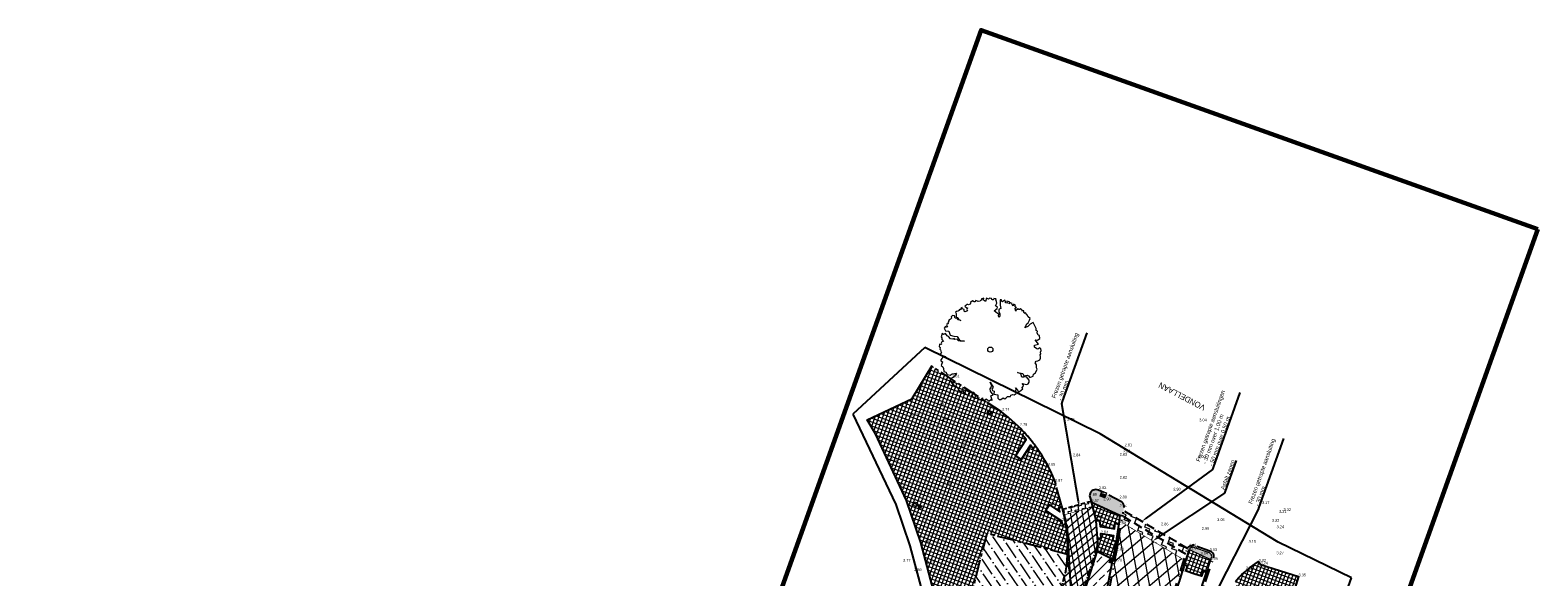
# Model space of a CAD drawing. Header units: metres. Extents: x 136326 to 137932, y 453212 to 454725.
# Tile 90 of 92: x 136692 to 136823, y 454450 to 454498. Entities that reach past the tile are written whole.
import ezdxf
from ezdxf import colors
from ezdxf.entities.mleader import LeaderData, LeaderLine
from ezdxf.math import Vec2, Vec3

# ---------------------------------------------------------------- set-up
doc = ezdxf.new("R2010")
doc.units = ezdxf.units.M
for name, pattern in [('CENTER__G5', [2.4, 1.5, -0.3, 0.3, -0.3]), ('CENTERX2', [101.6, 63.5, -12.7, 12.7, -12.7]), ('DIVIDE__G5', [3.75, 1.5, -0.75, 0, -0.75, 0, -0.75]), ('HIDDEN__G5', [1.125, 0.75, -0.375]), ('VH-OPSLUITBAND_100X200', [16, 8, -2, 4, -2])]:
    doc.linetypes.add(name, pattern=pattern)
for name, color, linetype, lineweight in [('-DR-alg-bladkaders viewports', 7, 'Continuous', 60), ('-DR-bs-boom', 253, 'Continuous', 13), ('-DR-v-gr-gras', 72, 'Continuous', 9), ('-DR-v-vh-arc-asfalt frezen-rood', 11, 'Continuous', 9), ('-DR-v-vh-arc-asfalt opbreken', 252, 'Continuous', 9), ('-DR-v-vh-arc-asfalt opbreken middengeleiders', 252, 'Continuous', 9), ('-DR-v-vh-arc-asfalt-teervrij', 252, 'Continuous', 9), ('-DR-v-vh-arc-bss grijs keiformaat', 252, 'Continuous', 9), ('-DR-v-vh-arc-tegels', 252, 'Continuous', 9), ('B-WE-VH-KANTOPSLUITING_OPSLUITBAND_100X200-G', 160, 'VH-OPSLUITBAND_100X200', 13)]:
    doc.layers.add(name, color=color, linetype=linetype, lineweight=lineweight)
doc.layers.add('-DR-alg-hulplijnen kantverharding asfalt nieuwe fietsstraat', color=7, linetype='Continuous', true_color=0xff9429, plot=False)
for name, color, linetype in [('-DR-alg-projectgrens 1-200', 3, 'PROJECTGRENS_1-200'), ('-DR-alg-txt-straatnaam', 2, 'Continuous'), ('-DR-bs-txt-hoogtemaat', 253, 'Continuous'), ('-DR-nw-vh-kantverharding', 3, 'Continuous'), ('-DR-nw-vh-scheiding erfgrens en bebouwing', 3, 'Continuous'), ('-DR-v-txt', 2, 'Continuous'), ('-DR-v-vh-asfalt frezen aansluiting', 1, 'HIDDEN__G5'), ('-DR-v-vh-asfalt zagen', 10, 'CENTER__G5'), ('-DR-v-vh-band 10x20', 5, 'CENTER__G5'), ('-DR-v-vh-band 10x20 gazonband', 5, 'CENTERX2'), ('-DR-v-vh-band 18-20x25', 5, 'DIVIDE__G5'), ('-DR-v-vh-band achterkant band', 1, 'Continuous')]:
    doc.layers.add(name, color=color, linetype=linetype)
for name, color, linetype, lineweight, true_color in [('-DR-v-vh-arc-asfalt fietspad', 7, 'Continuous', 9, 0xdfbfc7), ('B-ME-IE-MEUBILAIR_AFVALBAK-S', 1, 'Continuous', 0, 0xff0000), ('B-ME-IE-MEUBILAIR_STRAATKOLK-S', 1, 'Continuous', 0, 0xff0000), ('B-ME-IE-MEUBILAIR_TROTTOIRKOLK-S', 1, 'Continuous', 0, 0xff0000)]:
    doc.layers.add(name, color=color, linetype=linetype, lineweight=lineweight, true_color=true_color)
doc.styles.add('18_100', font='romans', dxfattribs={"width": 0.8, "height": 0.18})
doc.styles.add('18_200', font='romans', dxfattribs={"width": 0.8, "height": 0.36})
doc.styles.add('CE', font='txt', dxfattribs={"height": 1.8})
doc.styles.add('Drong', font='txt', dxfattribs={"height": 1.8})
doc.linetypes.add('PROJECTGRENS_1-200', pattern='A,0.32,-0.13,[133,ltypeshp.shx,S=0.13,R=0,X=-0.13,Y=0],-0.13,1.27', length=1.85)

# ---------------------------------------------------------------- blocks, each defined once
blk = doc.blocks.new('STRAATKOLK')
blk.add_ellipse((0, 0), major_axis=(-0.127, 0.127), ratio=1, start_param=3.926991, end_param=10.210176)
at = {"style": '18_100', "width": 0.8}
blk.add_text('SK', height=0.216, dxfattribs=at).set_placement((0.19, -0.37))
at = {"style": '18_200', "width": 0.8}
blk.add_attdef('HOOGTE', (0.29, 0.21), '', height=0.25, dxfattribs=at)
blk = doc.blocks.new('*U85')
blk.add_hatch(color=256).paths.add_polyline_path([(-0.15, 0.03), (-0.42, 0.02), (-0.43, 0.41), (-0.16, 0.42)])
blk.add_lwpolyline([(0, 0), (-0.45, -0.01), (-0.46, 0.44), (-0.01, 0.45)], close=True)
blk = doc.blocks.new('trottoirkolk')
blk.add_hatch(color=256).paths.add_polyline_path([(0.03, 0.15), (0.03, 0.42), (0.42, 0.42), (0.42, 0.15)])
blk.add_lwpolyline([(0, 0), (0, 0.45), (0.45, 0.45), (0.45, 0)], close=True)
blk = doc.blocks.new('afvalbak')
for radius in [0.175, 0.125]:
    blk.add_circle((0, 0), radius)
at = {"style": '18_200', "width": 0.8}
blk.add_attdef('HOOGTE', (0.24, 0.19), '', height=0.25, dxfattribs=at)
blk = doc.blocks.new('Boom bestaand 1')
blk.add_lwpolyline([(-0.061, 0.392), (-0.074, 0.412), (-0.087, 0.422), (-0.093, 0.441), (-0.111, 0.462), (-0.124, 0.475), (-0.145, 0.464), (-0.173, 0.461), (-0.195, 0.453), (-0.189, 0.446), (-0.202, 0.443), (-0.207, 0.444), (-0.217, 0.447), (-0.224, 0.44), (-0.217, 0.434), (-0.227, 0.434), (-0.233, 0.433), (-0.25, 0.426), (-0.243, 0.417), (-0.248, 0.409), (-0.259, 0.404), (-0.254, 0.395), (-0.253, 0.381), (-0.246, 0.375), (-0.266, 0.379), (-0.273, 0.382), (-0.272, 0.393), (-0.285, 0.387), (-0.296, 0.388), (-0.299, 0.395), (-0.315, 0.382), (-0.303, 0.374), (-0.314, 0.372), (-0.323, 0.369), (-0.328, 0.373), (-0.34, 0.361), (-0.336, 0.346), (-0.353, 0.354), (-0.37, 0.333), (-0.349, 0.329), (-0.357, 0.316), (-0.371, 0.32), (-0.384, 0.319), (-0.38, 0.295), (-0.378, 0.294), (-0.389, 0.287), (-0.401, 0.29), (-0.406, 0.28), (-0.384, 0.27), (-0.359, 0.259), (-0.325, 0.253), (-0.327, 0.234), (-0.318, 0.228), (-0.301, 0.219), (-0.282, 0.222), (-0.261, 0.215), (-0.252, 0.201), (-0.27, 0.204), (-0.283, 0.212), (-0.295, 0.205), (-0.332, 0.185), (-0.341, 0.22), (-0.351, 0.229), (-0.372, 0.215), (-0.388, 0.236), (-0.404, 0.241), (-0.423, 0.241), (-0.432, 0.247), (-0.442, 0.229), (-0.432, 0.222), (-0.436, 0.211), (-0.442, 0.208), (-0.453, 0.207), (-0.461, 0.192), (-0.457, 0.18), (-0.467, 0.17), (-0.473, 0.165), (-0.447, 0.144), (-0.456, 0.136), (-0.471, 0.132), (-0.484, 0.14), (-0.488, 0.117), (-0.485, 0.116), (-0.475, 0.114), (-0.477, 0.101), (-0.471, 0.095), (-0.475, 0.075), (-0.493, 0.061), (-0.485, 0.047), (-0.488, 0.04), (-0.502, 0.03), (-0.497, 0.005), (-0.49, 0.002), (-0.483, -0.006), (-0.483, -0.021), (-0.489, -0.025), (-0.492, -0.035), (-0.488, -0.047), (-0.487, -0.059), (-0.48, -0.057), (-0.465, -0.049), (-0.459, -0.042), (-0.449, -0.053), (-0.433, -0.055), (-0.434, -0.082), (-0.444, -0.084), (-0.459, -0.079), (-0.469, -0.09), (-0.485, -0.087), (-0.483, -0.104), (-0.469, -0.111), (-0.479, -0.122), (-0.47, -0.128), (-0.467, -0.142), (-0.471, -0.153), (-0.467, -0.165), (-0.454, -0.165), (-0.422, -0.178), (-0.41, -0.166), (-0.389, -0.164), (-0.374, -0.151), (-0.391, -0.175), (-0.405, -0.175), (-0.417, -0.193), (-0.439, -0.189), (-0.45, -0.206), (-0.443, -0.223), (-0.429, -0.225), (-0.424, -0.237), (-0.425, -0.251), (-0.419, -0.261), (-0.412, -0.26), (-0.407, -0.27), (-0.401, -0.275), (-0.397, -0.273), (-0.392, -0.281), (-0.399, -0.285), (-0.391, -0.296), (-0.376, -0.295), (-0.37, -0.295), (-0.369, -0.305), (-0.374, -0.307), (-0.379, -0.311), (-0.369, -0.33), (-0.34, -0.327), (-0.325, -0.299), (-0.284, -0.301), (-0.261, -0.273), (-0.246, -0.245), (-0.205, -0.239), (-0.187, -0.217), (-0.174, -0.198), (-0.19, -0.236), (-0.203, -0.253), (-0.22, -0.253), (-0.228, -0.276), (-0.239, -0.281), (-0.237, -0.295), (-0.251, -0.313), (-0.279, -0.322), (-0.29, -0.33), (-0.317, -0.337), (-0.315, -0.361), (-0.33, -0.366), (-0.303, -0.391), (-0.293, -0.388), (-0.278, -0.392), (-0.253, -0.387), (-0.255, -0.402), (-0.247, -0.414), (-0.237, -0.413), (-0.236, -0.423), (-0.244, -0.433), (-0.223, -0.444), (-0.218, -0.44), (-0.21, -0.44), (-0.199, -0.449), (-0.19, -0.444), (-0.178, -0.448), (-0.164, -0.451), (-0.161, -0.445), (-0.155, -0.457), (-0.156, -0.461), (-0.14, -0.463), (-0.131, -0.451), (-0.11, -0.426), (-0.107, -0.424), (-0.112, -0.449), (-0.119, -0.453), (-0.11, -0.462), (-0.099, -0.481), (-0.089, -0.484), (-0.075, -0.475), (-0.048, -0.498), (-0.028, -0.49), (-0.011, -0.492), (0.016, -0.498), (0.029, -0.483), (0.056, -0.482), (0.072, -0.457), (0.069, -0.435), (0.076, -0.412), (0.08, -0.392), (0.093, -0.416), (0.104, -0.428), (0.107, -0.447), (0.102, -0.468), (0.13, -0.478), (0.193, -0.458), (0.2, -0.44), (0.236, -0.439), (0.259, -0.425), (0.265, -0.399), (0.278, -0.408), (0.283, -0.391), (0.302, -0.391), (0.326, -0.373), (0.295, -0.334), (0.305, -0.327), (0.317, -0.311), (0.333, -0.318), (0.326, -0.335), (0.355, -0.344), (0.378, -0.319), (0.379, -0.296), (0.402, -0.296), (0.41, -0.283), (0.4, -0.257), (0.419, -0.262), (0.426, -0.252), (0.435, -0.244), (0.423, -0.23), (0.437, -0.219), (0.454, -0.214), (0.448, -0.189), (0.461, -0.184), (0.458, -0.179), (0.416, -0.173), (0.414, -0.148), (0.371, -0.158), (0.349, -0.151), (0.331, -0.129), (0.29, -0.128), (0.347, -0.121), (0.359, -0.138), (0.374, -0.138), (0.386, -0.128), (0.412, -0.14), (0.432, -0.109), (0.463, -0.122), (0.48, -0.113), (0.486, -0.098), (0.481, -0.072), (0.494, -0.059), (0.493, -0.048), (0.486, -0.027), (0.492, -0.013), (0.496, -0.001), (0.485, 0.007), (0.488, 0.028), (0.494, 0.038), (0.492, 0.061), (0.476, 0.061), (0.453, 0.076), (0.437, 0.076), (0.472, 0.086), (0.489, 0.086), (0.486, 0.098), (0.476, 0.137), (0.465, 0.133), (0.455, 0.15), (0.446, 0.157), (0.426, 0.152), (0.451, 0.191), (0.45, 0.205), (0.44, 0.219), (0.421, 0.229), (0.383, 0.216), (0.375, 0.192), (0.366, 0.174), (0.334, 0.177), (0.307, 0.153), (0.34, 0.197), (0.364, 0.198), (0.369, 0.23), (0.38, 0.24), (0.4, 0.244), (0.403, 0.279), (0.384, 0.29), (0.382, 0.313), (0.356, 0.343), (0.341, 0.341), (0.314, 0.352), (0.292, 0.348), (0.279, 0.365), (0.283, 0.381), (0.282, 0.401), (0.27, 0.413), (0.256, 0.421), (0.238, 0.425), (0.233, 0.434), (0.217, 0.438), (0.204, 0.45), (0.189, 0.452), (0.176, 0.448), (0.181, 0.425), (0.173, 0.417), (0.149, 0.404), (0.132, 0.412), (0.137, 0.45), (0.087, 0.438), (0.099, 0.457), (0.094, 0.485), (0.064, 0.491), (0.056, 0.483), (0.031, 0.483), (0.017, 0.492), (0.006, 0.484), (-0.011, 0.491), (-0.032, 0.49), (-0.077, 0.485), (-0.072, 0.452), (-0.06, 0.424), (-0.061, 0.392)])
blk.add_circle((0, 0), 0.0251)

msp = doc.modelspace()

# ---------------------------------------------------------------- hatches: boundary and pattern name
at = {"layer": '-DR-v-gr-gras'}
h = msp.add_hatch(dxfattribs=at)
h.set_pattern_fill('ANSI36', color=256, scale=0.2, angle=79.41894637)
h.paths.add_polyline_path([(136772.08, 454441.64), (136778.93, 454440.21), (136781.33, 454447.8), (136782.05, 454450.52), (136782.14, 454451.06), (136782.2, 454451.6), (136782.25, 454452.14), (136775.17, 454453.97)])
at = {"layer": '-DR-v-vh-arc-asfalt fietspad', "transparency": 33554687}
h = msp.add_hatch(dxfattribs=at)
h.set_pattern_fill('AVH-ASFALT', color=256, scale=0.51, angle=90, pattern_type=2)
h.set_pattern_definition([(220.33562535, (0, 0), (0.3301045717, -0.388755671), []), (280.33562535, (0, 0), (0.5017245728, 0.0915011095), [])])
h.paths.add_polyline_path([(136784.44, 454456.3), (136781.92, 454455.59), (136781.99, 454455.27), (136782.08, 454454.77), (136782.2, 454453.9), (136782.26, 454453.02), (136782.25, 454452.14), (136782.2, 454451.6), (136782.14, 454451.06), (136782.05, 454450.52), (136781.33, 454447.8), (136778.93, 454440.21), (136779.02, 454440.18), (136780.69, 454439.65), (136784.84, 454452.8), (136784.9, 454453.29), (136784.87, 454453.57), (136784.74, 454455.07), (136784.69, 454455.33)])
at = {"layer": '-DR-v-vh-arc-asfalt frezen-rood'}
h = msp.add_hatch(dxfattribs=at)
h.set_pattern_fill('ZIGZAG', color=256, scale=0.1, angle=12)
h.set_pattern_definition([(12, (0, 0), (0.2445499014, 0.37657382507), [0.3175, -0.3175]), (102, (0.31056, 0.066), (-0.37657382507, 0.2445499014), [0.3175, -0.3175])])
edge = h.paths.add_edge_path()
edge.add_line((136784.31, 454456.78), (136781.84, 454456.08))
edge.add_arc((136766.95, 454453.46), 15.13, 8.0792, 9.9865, ccw=False)
edge.add_line((136781.92, 454455.59), (136784.44, 454456.3))
edge.add_line((136784.44, 454456.3), (136784.31, 454456.78))
at = {"layer": '-DR-v-vh-arc-asfalt opbreken'}
h = msp.add_hatch(dxfattribs=at)
h.set_pattern_fill('AVH-ASFALT_LAAG1-D', color=256, scale=30, angle=90, pattern_type=2)
h.set_pattern_definition([(220.33562535, (0, 0), (0.5825374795, -0.6860394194), []), (280.33562535, (0, 0), (0.885396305, 0.1614725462), [])])
h.paths.add_polyline_path([(136792.42, 454451.66), (136786.96, 454454.96), (136786.36, 454451.52), (136785.9, 454449.06), (136785.8, 454448.62), (136785.7, 454448.19), (136785.6, 454447.76), (136785.5, 454447.32), (136785.4, 454446.89), (136785.29, 454446.46), (136785.19, 454446.03), (136785.08, 454445.6), (136784.97, 454445.17), (136784.89, 454444.85), (136784.8, 454444.53), (136784.72, 454444.2), (136784.63, 454443.88), (136784.54, 454443.56), (136784.45, 454443.24), (136784.36, 454442.92), (136784.27, 454442.6), (136784.18, 454442.28), (136783.73, 454440.85), (136788.48, 454439.35)])
at = {"layer": '-DR-v-vh-arc-asfalt opbreken middengeleiders'}
h = msp.add_hatch(color=256, dxfattribs=at)
h.dxf.hatch_style = 1
h.paths.add_polyline_path([(136786.82, 454455.56), (136787.06, 454455.52), (136787.18, 454456.24, 0.324765), (136786.91, 454456.76), (136785.42, 454457.54), (136784.95, 454457.75), (136784.84, 454457.79), (136784.71, 454457.81), (136784.59, 454457.8), (136784.47, 454457.76), (136784.37, 454457.69), (136784.28, 454457.6), (136784.22, 454457.5), (136784.18, 454457.38), (136784.17, 454457.26), (136784.33, 454456.71)])
h = msp.add_hatch(color=256, dxfattribs=at)
h.dxf.hatch_style = 1
h.paths.add_polyline_path([(136793.27, 454452.75), (136793.2, 454452.76), (136793.13, 454452.75), (136793.06, 454452.73), (136792.99, 454452.7), (136792.94, 454452.65), (136792.89, 454452.58), (136793.87, 454452.11), (136794.76, 454451.68), (136794.83, 454451.87), (136794.85, 454451.95), (136794.84, 454452.03), (136794.82, 454452.11), (136794.78, 454452.17), (136794.72, 454452.23), (136794.65, 454452.27)])
at = {"layer": '-DR-v-vh-arc-asfalt-teervrij'}
h = msp.add_hatch(dxfattribs=at)
h.set_pattern_fill('ZIGZAG', color=256, scale=0.15, angle=70.08)
h.set_pattern_definition([(70.08, (0, 0), (-0.28549354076, 0.6100176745), [0.47625, -0.47625]), (160.08, (0.16226, 0.44776), (-0.6100176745, -0.28549354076), [0.47625, -0.47625])])
h.paths.add_polyline_path([(136792.72, 454452.65), (136787.13, 454455.97), (136786.96, 454454.96), (136792.42, 454451.66), (136792.71, 454452.63)])
at = {"layer": '-DR-v-vh-arc-bss grijs keiformaat'}
h = msp.add_hatch(dxfattribs=at)
h.set_pattern_fill('ANSI33', color=256, scale=0.2)
h.paths.add_polyline_path([(136785.25, 454447.15), (136785.48, 454448.12), (136785.71, 454449.09), (136786.19, 454451.69), (136784.8, 454452.4), (136780.79, 454439.69), (136782.67, 454439.13), (136782.96, 454439.05), (136783.26, 454439.99), (136783.98, 454442.32), (136784.18, 454443.05), (136784.38, 454443.77), (136784.58, 454444.49), (136784.77, 454445.22), (136785.02, 454446.18)])
at = {"layer": '-DR-v-vh-arc-tegels'}
h = msp.add_hatch(dxfattribs=at)
h.set_pattern_fill('ANSI37', color=256, scale=0.1, angle=295.01)
h.paths.add_polyline_path([(136781.47, 454456.2), (136781.77, 454456.26), (136781.74, 454456.36), (136781.72, 454456.46), (136781.69, 454456.56), (136781.15, 454458.49), (136780.96, 454458.97), (136780.75, 454459.44), (136780.52, 454459.9), (136780.26, 454460.36), (136779.99, 454460.81), (136779.69, 454461.24), (136779.61, 454461.37), (136779.53, 454461.49), (136779.44, 454461.61), (136779.19, 454461.44), (136779, 454461.7), (136778.18, 454460.44), (136777.68, 454460.76), (136778.61, 454462.18), (136778.26, 454462.59), (136778.47, 454462.79), (136778.39, 454462.88), (136778.31, 454462.96), (136778.23, 454463.05), (136777.67, 454463.6), (136777.09, 454464.12), (136776.47, 454464.61), (136770.38, 454468.6), (136768.64, 454465.74), (136764.73, 454463.92), (136765.44, 454462.68), (136768.15, 454456.86), (136769.4, 454453.19), (136770.68, 454448.44), (136768.13, 454443.25), (136767.89, 454442.38), (136772.08, 454441.64), (136775.17, 454453.97), (136782.25, 454452.14), (136782.26, 454453.02), (136782.2, 454453.9), (136782.08, 454454.77), (136781.79, 454454.73), (136781.75, 454455.06), (136780.32, 454455.99), (136780.65, 454456.48), (136781.57, 454455.87)])
h = msp.add_hatch(dxfattribs=at)
h.set_pattern_fill('ANSI37', color=256, scale=0.1, angle=295.01)
h.paths.add_polyline_path([(136784.33, 454456.71), (136784.69, 454455.33), (136784.74, 454455.07), (136785.02, 454455.1), (136785.09, 454454.59), (136786.05, 454454.44), (136786.35, 454454.39), (136786.41, 454454.83), (136786.71, 454454.78), (136786.82, 454455.56)])
h = msp.add_hatch(dxfattribs=at)
h.set_pattern_fill('ANSI37', color=256, scale=0.1, angle=295.01)
h.paths.add_polyline_path([(136786.48, 454453.29), (136786.17, 454453.35), (136786.25, 454453.8), (136785.95, 454453.84), (136785.15, 454453.97), (136785.17, 454453.59), (136784.87, 454453.57), (136784.9, 454453.29), (136784.79, 454452.4), (136786.19, 454451.69), (136786.34, 454452.52)])
h = msp.add_hatch(dxfattribs=at)
h.set_pattern_fill('ANSI37', color=256, scale=0.1, angle=295.01)
h.paths.add_polyline_path([(136794.76, 454451.68), (136793.87, 454452.11), (136792.89, 454452.58), (136792.46, 454451.19), (136792.74, 454451.1), (136792.61, 454450.68), (136793.37, 454450.41), (136793.95, 454450.24), (136794.1, 454450.66), (136794.39, 454450.55)])
h = msp.add_hatch(dxfattribs=at)
h.set_pattern_fill('ANSI37', color=256, scale=0.1, angle=295.01)
h.paths.add_polyline_path([(136800.23, 454443.46), (136800.32, 454443.69), (136802.09, 454448.67), (136801.97, 454448.68), (136802.44, 454450.22), (136799.1, 454451.25), (136798.93, 454451.53), (136798.15, 454450.96), (136797.79, 454450.65), (136797.48, 454450.38), (136797.19, 454450.08), (136796.91, 454449.77), (136797.11, 454449.57), (136796.97, 454449.39), (136798.22, 454449), (136798.04, 454448.43), (136796.89, 454448.8), (136796.6, 454448.89), (136796.33, 454448.45), (136796.08, 454448.61), (136795.92, 454448.27), (136795.77, 454447.92), (136795.64, 454447.56), (136795.54, 454447.57), (136793.11, 454439.97), (136792.81, 454438.97), (136792.77, 454438.86), (136794.17, 454438.52), (136795.48, 454439.1), (136795.36, 454439.24), (136799.55, 454442.62), (136799.7, 454442.75), (136799.85, 454442.9), (136799.97, 454443.05), (136800.11, 454443.25)])
h.paths.add_polyline_path([(136798.95, 454444.42), (136799.48, 454446.11), (136800.09, 454445.92), (136799.56, 454444.23)], flags=16)
h.paths.add_polyline_path([(136800.08, 454447.02, -1), (136800.43, 454447.02, -1)], flags=16)
h.paths.add_polyline_path([(136800.13, 454447.02, -1), (136800.38, 454447.02, -1)], flags=0)

# ---------------------------------------------------------------- linework, layer by layer
at = {"layer": '-DR-alg-bladkaders viewports'}
msp.add_lwpolyline([(136823.36, 454480.59), (136757.91, 454297.45), (136709.24, 454314.85), (136774.68, 454497.99)], close=True, dxfattribs=at)
at = {"layer": '-DR-alg-hulplijnen kantverharding asfalt nieuwe fietsstraat'}
msp.add_lwpolyline([(136782.19, 454454.72), (136782.78, 454444.49, -0.091214), (136782.11, 454439.1), (136781.82, 454438.19), (136779.41, 454430.57), (136779.37, 454430.43, 0.080612), (136779.14, 454428.85), (136779.17, 454427.31, -0.080612), (136778.93, 454425.73), (136779.31, 454425.6), (136755.27, 454349.46, -0.010389), (136695.27, 454172.35)], format="xyb", dxfattribs=at)
at = {"layer": '-DR-alg-projectgrens 1-200', "flags": 128}
msp.add_lwpolyline([(136672.43, 453896.56), (136667.19, 453897.49), (136645.08, 453905.17), (136624.48, 453912.59), (136625.18, 453914.83), (136624.39, 453916.76), (136621.16, 453919.31), (136624.07, 453927.4), (136623.28, 453929.14), (136623.21, 453929.19), (136624.09, 453931.64), (136629.3, 453946.51), (136630.54, 453950.15), (136638.49, 453971.96), (136644.07, 453987.26), (136644.82, 453989.7), (136651.2, 454007.42), (136658.51, 454027.64), (136665.47, 454047.01), (136669.5, 454058.36), (136675.35, 454074.42), (136676.26, 454077.09), (136678.75, 454083.76), (136682.53, 454094.17), (136686.1, 454103.64), (136687.04, 454106.47), (136697.8, 454137.24), (136697.72, 454137.25), (136705.56, 454159.78), (136713.08, 454181.73), (136719.61, 454200.72), (136727.5, 454223.75), (136730.58, 454232.72), (136734.46, 454243.96), (136738.03, 454254.31), (136742.18, 454266.27), (136750.57, 454290.84), (136760.39, 454319.46), (136770.67, 454349.33), (136772.71, 454355.24), (136774.61, 454360.47), (136777, 454367), (136784.31, 454387.21), (136790.34, 454404.08), (136797.31, 454423.36), (136807.06, 454450.09), (136800.65, 454453.2), (136785.08, 454462.69), (136769.75, 454470.24), (136763.46, 454464.39), (136767.22, 454456.49), (136768.45, 454452.9), (136769.61, 454448.54), (136767.19, 454443.6), (136763.98, 454431.79), (136763.5, 454430.81), (136764.78, 454430.22), (136759.65, 454419.87), (136760.21, 454419.61), (136758.31, 454415.76), (136757.43, 454413.93), (136755.51, 454410.04), (136754.99, 454410.29), (136749.87, 454399.96), (136748.62, 454400.58), (136748.55, 454400.45), (136744.29, 454402.55), (136738.76, 454389.72), (136744.83, 454387.06), (136753.52, 454383.26), (136750.45, 454376.23), (136747.3, 454369), (136747.7, 454368.82), (136745.42, 454363.66), (136743.77, 454359.88), (136741.47, 454354.71), (136741.11, 454354.88), (136737.94, 454347.85), (136734.86, 454340.78), (136727.19, 454344.18), (136720.4, 454330.29), (136716.71, 454321.73), (136725.35, 454317.89), (136722.2, 454310.81), (136718.14, 454301.49), (136714.13, 454292.71), (136709.75, 454294.64), (136707.09, 454288.61), (136709.57, 454287.51), (136709.53, 454287.41), (136709.62, 454287.37), (136709.42, 454286.94), (136712.12, 454285.77), (136724.41, 454280.41), (136724.39, 454280.37), (136724.56, 454280.3), (136719.33, 454264.62), (136718.55, 454264.28), (136712.15, 454267.04), (136705.34, 454251.49), (136713.15, 454248.12), (136713.63, 454247.11), (136703.36, 454216.02), (136702.53, 454215.66), (136698.41, 454217.53), (136692.76, 454204.71), (136698.17, 454202.29), (136696.08, 454197.55), (136697.12, 454197.07), (136693.34, 454185.77), (136691.21, 454179.8), (136691.15, 454179.82), (136689.26, 454174.47), (136688.68, 454172.92), (136686.65, 454167.86), (136686.79, 454167.81), (136683.5, 454158.73), (136679.62, 454148.16), (136677.54, 454142.39), (136675.6, 454137.02), (136671.76, 454126.4), (136667.08, 454113.48), (136666.31, 454113.05), (136658.98, 454114.56), (136655.86, 454098.89), (136661.09, 454097.82), (136661.27, 454097.52), (136621.35, 453987.86), (136615.21, 453990.58), (136612.09, 453983.67), (136608.8, 453985.14), (136606.12, 453979.27), (136610.37, 453977.39), (136616.1, 453974.91), (136616.42, 453974.22), (136608.39, 453952.14), (136599.91, 453929.48), (136596.33, 453930.85), (136596.7, 453931.8), (136592.69, 453933.36), (136592.58, 453933.11), (136587.17, 453935.21), (136587.11, 453935.1), (136586.91, 453935.2), (136584.73, 453936.25), (136573.42, 453911.9), (136576.91, 453910.23), (136577.76, 453910.82), (136581.71, 453908.92), (136581.78, 453907.89), (136588.36, 453904.74), (136581.36, 453890.29), (136584.41, 453889.22), (136581.92, 453882.3), (136582.6, 453881.58), (136581.14, 453877.48), (136580.13, 453877.28), (136578.3, 453872.1), (136578.99, 453871.38), (136577.53, 453867.31), (136576.54, 453867.19), (136574.65, 453861.99), (136575.36, 453861.22), (136573.86, 453857.1), (136572.82, 453856.86), (136568.25, 453844.06), (136569.05, 453843.72), (136568.25, 453841.99), (136569.92, 453841.29), (136566.69, 453833.86), (136560.76, 453836.49), (136555.19, 453823.56), (136563.21, 453820.33), (136562.24, 453817.94), (136562.06, 453818.01), (136558.02, 453808.01), (136558.22, 453807.93), (136557.15, 453805.25), (136555.48, 453804.56), (136553.67, 453802.5), (136552.61, 453799.7), (136545.82, 453781.42), (136541.65, 453783.36), (136534.75, 453768.68), (136539.52, 453766.45), (136534.81, 453753.87), (136534.79, 453753.88), (136534.38, 453752.87), (136534.18, 453752.96), (136532.93, 453749.67), (136533.1, 453749.6), (136532.77, 453748.71), (136532.58, 453748.79), (136530.46, 453743.08), (136530.63, 453743.02), (136516.49, 453704.59), (136514.58, 453699.22), (136492.18, 453636.4), (136492.74, 453636.2), (136489.16, 453626.34), (136485.08, 453628.25), (136478.16, 453613.79), (136483.14, 453611.48), (136461.87, 453552.94), (136457.35, 453554.58), (136454.06, 453545.42), (136458.65, 453543.78), (136443.6, 453501.59), (136437.01, 453503.95), (136431.44, 453488.4), (136437.02, 453486.39), (136418.28, 453434.81), (136419.18, 453434.43), (136413.9, 453419.74), (136407.36, 453401.47), (136407.06, 453400.06), (136406.47, 453398.45), (136401.9, 453385.59), (136396.2, 453388.28), (136390.1, 453375.66), (136397.16, 453372.35), (136391.91, 453357.79), (136390.97, 453355.46), (136388.62, 453350.37), (136384.3, 453352.27), (136382.13, 453347.54), (136391.36, 453344.24), (136383.17, 453321.66), (136379.28, 453323.12), (136369.94, 453296.99), (136366.76, 453298.17), (136365.33, 453294.3), (136367.98, 453293.35), (136367.4, 453291.75), (136367.87, 453291.23), (136363.52, 453279.25), (136362.09, 453275.28), (136356.43, 453259.57), (136355.26, 453256.31), (136348.51, 453237.97), (136370.65, 453230.07), (136374.33, 453240.69), (136372.77, 453241.8), (136382.16, 453267.94), (136384.55, 453274.65), (136388.98, 453286.66), (136392.89, 453297.45), (136398.36, 453312.66), (136406.21, 453334.43), (136411.92, 453350.35), (136415.83, 453361.34), (136419.47, 453371.4), (136422.52, 453379.92), (136425.01, 453387.05), (136430.13, 453401.33), (136433.01, 453409.36), (136437.5, 453421.97), (136444.42, 453441.3), (136447.9, 453451.04), (136454.67, 453469.85), (136458.25, 453479.67), (136467.65, 453501.92), (136478.42, 453531.47), (136485.6, 453551.26), (136497.27, 453583.74), (136504.56, 453604), (136511.58, 453623.5), (136513.58, 453629.05), (136518.67, 453642.89), (136519.01, 453643.4), (136522.68, 453653.62), (136522.66, 453653.96), (136523.62, 453656.59), (136528.73, 453670.93), (136534.76, 453688), (136543.62, 453712.77), (136551.35, 453734.38), (136563.42, 453767.68), (136566.61, 453776.65), (136569.18, 453777.97), (136577.49, 453774.87), (136583.87, 453792.7), (136575.92, 453795.62), (136575.2, 453797.15), (136577, 453801.81), (136581.96, 453815.42), (136586.27, 453827.27), (136591.15, 453840.67), (136596.41, 453855.14), (136603.76, 453874.95), (136606.2, 453881.94), (136608.18, 453887.61), (136608.47, 453887.62), (136610.07, 453888.67), (136612.88, 453896.33), (136616.92, 453896.19), (136618.85, 453897.19), (136619.76, 453899.43), (136644.45, 453890.65), (136649.47, 453889.41), (136663.04, 453887.01), (136671.45, 453886.36), (136675.95, 453886.02), (136676.72, 453896.24)], close=True, dxfattribs=at)
at = {"layer": '-DR-nw-vh-kantverharding'}
for points in [[(136770.39, 454468.62), (136768.64, 454465.74)], [(136765.44, 454462.68), (136764.73, 454463.92), (136768.64, 454465.74)]]:
    msp.add_lwpolyline(points, dxfattribs=at)
at = {"layer": '-DR-nw-vh-scheiding erfgrens en bebouwing', "flags": 128}
msp.add_lwpolyline([(136770.68, 454448.44), (136769.4, 454453.19), (136768.15, 454456.86), (136765.44, 454462.68)], dxfattribs=at)
at = {"layer": '-DR-v-vh-asfalt frezen aansluiting', "ltscale": 0.5, "flags": 128}
msp.add_lwpolyline([(136784.3, 454456.78), (136781.79, 454456.07)], dxfattribs=at)
at = {"layer": '-DR-v-vh-asfalt frezen aansluiting', "flags": 128}
for points in [[(136792.58, 454452.15), (136787.05, 454455.49)], [(136792.72, 454452.65), (136787.13, 454455.97)]]:
    msp.add_lwpolyline(points, dxfattribs=at)
at = {"layer": '-DR-v-vh-asfalt zagen', "const_width": 0.05, "flags": 128}
for points in [[(136784.44, 454456.3), (136781.92, 454455.59)], [(136792.42, 454451.66), (136786.96, 454454.96)]]:
    msp.add_lwpolyline(points, dxfattribs=at)
at = {"layer": '-DR-v-vh-band 10x20'}
for points in [[(136782.25, 454452.14), (136782.26, 454453.02), (136782.2, 454453.9), (136782.08, 454454.77), (136781.99, 454455.27), (136781.88, 454455.77), (136781.77, 454456.26), (136781.74, 454456.36), (136781.72, 454456.46), (136781.69, 454456.56), (136781.15, 454458.49), (136780.96, 454458.97), (136780.75, 454459.44), (136780.52, 454459.9), (136780.26, 454460.36), (136779.99, 454460.81), (136779.69, 454461.24), (136779.61, 454461.37), (136779.53, 454461.49), (136779.44, 454461.61), (136779.38, 454461.7), (136779.31, 454461.79), (136779.24, 454461.87), (136779.08, 454462.08), (136778.92, 454462.28), (136778.76, 454462.47), (136778.66, 454462.58), (136778.57, 454462.69), (136778.47, 454462.79), (136778.39, 454462.88), (136778.31, 454462.96), (136778.23, 454463.05), (136777.67, 454463.6), (136777.09, 454464.12), (136776.47, 454464.61), (136770.38, 454468.6)], [(136782.25, 454452.14), (136775.17, 454453.97), (136772.08, 454441.64), (136778.93, 454440.21)]]:
    msp.add_lwpolyline(points, dxfattribs=at)
at = {"layer": '-DR-v-vh-band 10x20 gazonband', "ltscale": 0.01}
for points in [[(136744.28, 454323.35), (136744.28, 454323.68), (136744.31, 454324.01), (136744.35, 454324.34), (136744.41, 454324.67), (136744.49, 454325.01), (136744.59, 454325.33), (136748.03, 454336.28), (136753.54, 454353.72), (136754.93, 454358.15), (136757.69, 454366.9), (136759.92, 454374.05), (136762.95, 454383.6), (136763.25, 454384.52), (136764.29, 454387.87), (136765.04, 454390.18), (136766.25, 454394), (136767.13, 454396.79), (136768.95, 454402.55), (136773.52, 454417), (136778.01, 454431.26), (136778.72, 454433.39), (136780.68, 454439.62), (136784.84, 454452.8)], [(136778.93, 454440.21), (136781.33, 454447.8), (136782.05, 454450.52), (136782.14, 454451.06), (136782.2, 454451.6), (136782.25, 454452.14)]]:
    msp.add_lwpolyline(points, dxfattribs=at)
at = {"layer": '-DR-v-vh-band 18-20x25', "ltscale": 0.8}
msp.add_lwpolyline([(136785.9, 454449.06), (136786.36, 454451.52), (136786.55, 454452.5), (136786.68, 454453.28), (136787.18, 454456.24, 0.324765), (136786.91, 454456.76), (136785.42, 454457.54), (136784.95, 454457.75), (136784.84, 454457.79), (136784.71, 454457.81), (136784.59, 454457.8), (136784.47, 454457.76), (136784.37, 454457.69), (136784.28, 454457.6), (136784.22, 454457.5), (136784.18, 454457.38), (136784.17, 454457.26), (136784.33, 454456.71)], format="xyb", dxfattribs=at)
for points in [[(136788.48, 454439.35), (136792.11, 454450.66), (136792.71, 454452.63), (136792.73, 454452.67), (136792.76, 454452.71), (136792.79, 454452.75), (136792.82, 454452.79), (136792.86, 454452.82), (136792.91, 454452.86), (136792.97, 454452.89), (136793.03, 454452.92), (136793.1, 454452.93), (136793.17, 454452.94)], [(136790.65, 454438.33), (136793.4, 454446.94), (136794.3, 454449.75), (136795, 454451.81), (136795.02, 454451.88), (136795.03, 454451.95), (136795.03, 454452.03), (136795.02, 454452.1), (136794.99, 454452.17), (136794.95, 454452.24), (136794.89, 454452.31), (136794.83, 454452.36), (136794.75, 454452.4), (136794.67, 454452.43), (136793.35, 454452.91), (136793.31, 454452.92), (136793.28, 454452.93), (136793.24, 454452.94), (136793.2, 454452.94), (136793.17, 454452.94)]]:
    msp.add_lwpolyline(points, dxfattribs=at)
at = {"layer": '-DR-v-vh-band achterkant band'}
for points in [[(136779.44, 454461.61), (136779.19, 454461.44), (136779, 454461.7), (136778.18, 454460.44), (136777.68, 454460.76), (136778.61, 454462.18), (136778.26, 454462.59), (136778.47, 454462.79)], [(136782.08, 454454.77), (136781.79, 454454.73), (136781.75, 454455.06), (136780.32, 454455.99), (136780.65, 454456.48), (136781.57, 454455.87), (136781.47, 454456.2), (136781.77, 454456.26)], [(136786.18, 454451.62), (136786.19, 454451.69), (136784.79, 454452.4), (136784.9, 454453.29), (136784.87, 454453.57), (136784.74, 454455.07), (136784.69, 454455.33), (136784.33, 454456.71), (136786.82, 454455.56), (136786.71, 454454.78), (136786.68, 454454.5), (136786.51, 454453.52), (136786.48, 454453.29), (136786.34, 454452.52), (136786.19, 454451.69)], [(136784.74, 454455.07), (136785.02, 454455.1), (136785.09, 454454.59), (136786.05, 454454.44), (136786.35, 454454.39), (136786.41, 454454.83), (136786.71, 454454.78)], [(136786.82, 454455.56), (136787.06, 454455.52)], [(136784.87, 454453.57), (136785.17, 454453.59), (136785.15, 454453.97), (136785.95, 454453.84), (136786.25, 454453.8), (136786.17, 454453.35), (136786.48, 454453.29)], [(136784.8, 454452.4), (136780.79, 454439.69), (136782.68, 454439.13)], [(136792.42, 454451.06), (136792.89, 454452.58)], [(136792.42, 454451.06), (136792.27, 454450.64), (136792, 454449.77), (136791.98, 454449.7), (136791.7, 454448.89), (136788.66, 454439.3), (136788.94, 454439.19), (136788.84, 454438.9), (136790.46, 454438.39), (136787.69, 454429.59), (136783.93, 454417.72), (136780.16, 454405.81), (136775.61, 454391.46), (136773.78, 454385.72), (136773.5, 454384.82)], [(136782.96, 454439.05), (136783.26, 454439.99), (136783.98, 454442.32), (136784.18, 454443.05), (136784.38, 454443.77), (136784.58, 454444.49), (136784.77, 454445.22), (136785.02, 454446.18), (136785.25, 454447.15), (136785.48, 454448.12), (136785.71, 454449.09), (136786.19, 454451.69)], [(136794.39, 454450.55), (136794.1, 454450.66), (136793.95, 454450.24), (136793.37, 454450.41), (136792.61, 454450.68), (136792.74, 454451.1), (136792.46, 454451.19)], [(136796.91, 454449.77), (136797.19, 454450.08), (136797.48, 454450.38), (136797.79, 454450.65), (136798.15, 454450.96), (136798.93, 454451.53), (136799.1, 454451.25), (136802.44, 454450.22), (136801.97, 454448.68), (136802.09, 454448.67), (136800.32, 454443.69), (136800.23, 454443.46), (136800.11, 454443.25), (136799.97, 454443.05), (136799.85, 454442.9), (136799.7, 454442.75), (136799.55, 454442.62), (136795.36, 454439.24), (136795.7, 454438.85)], [(136790.46, 454438.39), (136791.36, 454441.12), (136793.52, 454447.95), (136793.77, 454448.72), (136793.91, 454449.13), (136794.09, 454449.69), (136794.39, 454450.55), (136794.21, 454450.62)]]:
    msp.add_lwpolyline(points, dxfattribs=at)
at = {"layer": 'B-WE-VH-KANTOPSLUITING_OPSLUITBAND_100X200-G'}
msp.add_lwpolyline([(136794.76, 454451.68), (136794.83, 454451.87), (136794.85, 454451.95), (136794.84, 454452.03), (136794.82, 454452.11), (136794.78, 454452.17), (136794.72, 454452.23), (136794.65, 454452.27), (136793.27, 454452.75), (136793.2, 454452.76), (136793.13, 454452.75), (136793.06, 454452.73), (136792.99, 454452.7), (136792.94, 454452.65), (136792.89, 454452.58), (136793.87, 454452.11), (136794.76, 454451.68), (136794.39, 454450.55)], dxfattribs=at)

# ---------------------------------------------------------------- block references
at = {"layer": '-DR-bs-boom', "xscale": 9, "yscale": 9, "rotation": 293.3958673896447}
msp.add_blockref('Boom bestaand 1', (136775.49, 454470.05), dxfattribs=at)
at = {"layer": 'B-ME-IE-MEUBILAIR_AFVALBAK-S'}
msp.add_blockref('afvalbak', (136775.4, 454464.54), dxfattribs=at)
at = {"layer": 'B-ME-IE-MEUBILAIR_STRAATKOLK-S'}
msp.add_blockref('STRAATKOLK', (136768.96, 454456.52), dxfattribs=at)
at = {"layer": 'B-ME-IE-MEUBILAIR_TROTTOIRKOLK-S', "rotation": 70}
for name, p in [('*U85', (136785.65, 454457.52)), ('trottoirkolk', (136786.31, 454451.28))]:
    msp.add_blockref(name, p, dxfattribs=at)

# ---------------------------------------------------------------- texts
at = {"layer": '-DR-alg-txt-straatnaam', "style": 'Drong'}
msp.add_text('VONDELLAAN', height=0.5, rotation=152.3292, dxfattribs=at).set_placement((136794.35, 454465.13))
at = {"layer": '-DR-bs-txt-hoogtemaat', "color": 253, "char_height": 0.24, "attachment_point": 7, "style": 'Drong'}
for s, insert in [('2.61', (136772.15, 454467.61, 2.74)), ('2.64', (136770.78, 454465.15, 2.63)), ('2.71', (136768.54, 454464.27, 2.71)), ('2.63', (136771.24, 454463.89, 2.63)), ('2.74', (136776.52, 454464.7, 2.74)), ('2.75', (136782.21, 454463.83, 2.75)), ('3.04', (136793.76, 454463.77, 3.04)), ('2.78', (136778.08, 454463.38, 2.74)), ('2.65', (136772.57, 454461.41, 2.65)), ('2.65', (136772.96, 454461.94, 2.65)), ('2.81', (136787.12, 454461.05, 2.81)), ('2.81', (136787.23, 454461.59, 2.81)), ('2.51', (136766.76, 454460.31, 2.5)), ('2.67', (136773.6, 454460.67, 2.67)), ('2.82', (136778.18, 454460.44, 2.82)), ('2.85', (136780.52, 454459.9, 2.85)), ('2.84', (136782.72, 454460.71, 2.84)), ('2.83', (136786.8, 454460.77, 2.83)), ('3.00', (136793.66, 454460.56, 3)), ('2.87', (136781.15, 454458.49, 2.87)), ('2.82', (136786.8, 454458.76, 2.82)), ('2.59', (136771.41, 454458.26, 2.59)), ('2.88', (136784.17, 454457.26, 2.88)), ('2.82', (136784.99, 454457.86, 2.82)), ('2.90', (136791.49, 454457.72, 2.9)), ('2.49', (136768.43, 454456.33, 2.49)), ('2.84', (136780.65, 454456.48, 2.84)), ('2.87', (136784.33, 454456.71, 2.87)), ('2.90', (136785.37, 454456.87, 2.9)), ('2.80', (136786.78, 454457.03, 2.8)), ('2.94', (136786.79, 454456.27, 2.94)), ('3.17', (136799.24, 454456.54, 3.17)), ('3.31', (136800.73, 454455.77, 3.31)), ('3.32', (136801.13, 454455.93, 3.32)), ('2.85', (136781.75, 454455.06, 2.85)), ('2.85', (136784.69, 454455.33, 2.85)), ('2.79', (136786.71, 454454.78, 2.79)), ('2.86', (136790.42, 454454.68, 2.86)), ('3.05', (136795.32, 454455.05, 3.05)), ('3.22', (136800.11, 454454.99, 3.22)), ('3.24', (136800.52, 454454.43, 3.24)), ('2.59', (136769.49, 454453.15, 2.58)), ('2.64', (136775.17, 454453.97, 2.64)), ('2.84', (136785.15, 454453.97, 2.84)), ('2.99', (136793.98, 454454.28, 2.99)), ('3.19', (136798.07, 454453.15, 3.19)), ('2.80', (136782.25, 454452.14, 2.8)), ('2.80', (136784.79, 454452.4, 2.8)), ('2.81', (136786.54, 454452.5, 2.81)), ('2.93', (136792.86, 454452.82, 2.93)), ('3.00', (136793.05, 454452.58, 3)), ('3.04', (136793.87, 454452.11, 3.04)), ('3.03', (136794.67, 454452.43, 3.03)), ('3.27', (136800.5, 454452.15, 3.27)), ('2.77', (136767.87, 454451.5, 2.77)), ('2.59', (136768.83, 454450.68, 2.58)), ('2.57', (136769.96, 454451.31, 2.57)), ('2.77', (136782.05, 454450.52, 2.77)), ('2.70', (136786.36, 454451.52, 2.69)), ('2.86', (136792.11, 454450.66, 2.86)), ('2.97', (136792.6, 454451.61, 2.97)), ('3.06', (136794.76, 454451.68, 3.06)), ('3.15', (136797.79, 454450.65, 3.15)), ('3.15', (136797.85, 454450.83, 3.15)), ('3.22', (136798.95, 454451.5, 3.22)), ('3.24', (136799.1, 454451.25, 3.24)), ('3.35', (136802.44, 454450.22, 3.35))]:
    msp.add_mtext(s, dxfattribs=dict(at, insert=insert))

# ---------------------------------------------------------------- leaders
at = {"layer": '-DR-v-txt'}
ml = msp.add_multileader_mtext('Standard', dxfattribs=at)
ml.set_content('Frezen getrapte aansluiting\\P- 30 mm', color=7, style='CE')
ml.set_leader_properties(color=256, linetype='ByLayer', lineweight=-1)
ml.build(insert=Vec2(0, 0))
ml.multileader.update_dxf_attribs({"text_left_attachment_type": 5, "text_right_attachment_type": 5, "dogleg_length": 1, "arrow_head_size": 0.5, "scale": 0.2})
ctx = ml.context
ctx.base_point, ctx.scale, ctx.char_height, ctx.arrow_head_size, ctx.landing_gap_size, ctx.plane_origin, ctx.plane_x_axis, ctx.plane_y_axis = Vec3(136781.8, 454465.5), 0.2, 0.36, 0.5, 0.04, Vec3(136790.75, 454469.09), Vec3(0.336438, 0.941706), Vec3(-0.941706, 0.336438)
ctx.left_attachment, ctx.right_attachment = 5, 5
notes = []
notes.append((ctx, [(1, (1, 1, 0), (136781.73, 454465.31), (0.336438, 0.941706), 0.2, [(0, [(136783.27, 454456.27)], 0, [])])]))
ctx.mtext.insert, ctx.mtext.text_direction, ctx.mtext.rotation, ctx.mtext.flow_direction = Vec3(136780.84, 454465.88), Vec3(0.336438, 0.941706), 1.227665, 5
ml = msp.add_multileader_mtext('Standard', dxfattribs=at)
ml.set_content('Frezen getrapte aansluitingen\\P- 30 mm over 1,00 m \\P- 50 mm over 0,50 m ', color=7, style='CE')
ml.set_leader_properties(color=256, linetype='ByLayer', lineweight=-1)
ml.build(insert=Vec2(0, 0))
ml.multileader.update_dxf_attribs({"text_left_attachment_type": 5, "text_right_attachment_type": 5, "dogleg_length": 1, "arrow_head_size": 0.5, "scale": 0.2})
ctx = ml.context
ctx.base_point, ctx.scale, ctx.char_height, ctx.arrow_head_size, ctx.landing_gap_size, ctx.plane_origin, ctx.plane_x_axis, ctx.plane_y_axis = Vec3(136794.99, 454459.75), 0.2, 0.36, 0.5, 0.04, Vec3(136796.55, 454466.99), Vec3(0.336438, 0.941706), Vec3(-0.941706, 0.336438)
ctx.left_attachment, ctx.right_attachment = 5, 5
notes.append((ctx, [(1, (1, 1, 0), (136794.93, 454459.56), (0.336438, 0.941706), 0.2, [(0, [(136788.73, 454455.02)], 0, [])])]))
ctx.mtext.insert, ctx.mtext.text_direction, ctx.mtext.rotation, ctx.mtext.flow_direction = Vec3(136793.46, 454460.34), Vec3(0.336438, 0.941706), 1.227665, 5
ml = msp.add_multileader_mtext('Standard', dxfattribs=at)
ml.set_content('Frezen getrapte aansluiting\\P- 30 mm', color=7, style='CE')
ml.set_leader_properties(color=256, linetype='ByLayer', lineweight=-1)
ml.build(insert=Vec2(0, 0))
ml.multileader.update_dxf_attribs({"text_left_attachment_type": 5, "text_right_attachment_type": 5, "dogleg_length": 1, "arrow_head_size": 0.5, "scale": 0.2})
ctx = ml.context
ctx.base_point, ctx.scale, ctx.char_height, ctx.arrow_head_size, ctx.landing_gap_size, ctx.plane_origin, ctx.plane_x_axis, ctx.plane_y_axis = Vec3(136799, 454456.26), 0.2, 0.36, 0.5, 0.04, Vec3(136802.09, 454459.8), Vec3(0.336438, 0.941706), Vec3(-0.941706, 0.336438)
ctx.left_attachment, ctx.right_attachment = 5, 5
notes.append((ctx, [(1, (1, 1, 0), (136798.94, 454456.07), (0.336438, 0.941706), 0.2, [(0, [(136794.54, 454447.47)], 0, [])])]))
ctx.mtext.insert, ctx.mtext.text_direction, ctx.mtext.rotation, ctx.mtext.flow_direction = Vec3(136798.04, 454456.64), Vec3(0.336438, 0.941706), 1.227665, 5
ml = msp.add_multileader_mtext('Standard', dxfattribs=at)
ml.set_content('Asfalt zagen', color=7, style='CE')
ml.set_leader_properties(color=256, linetype='ByLayer', lineweight=-1)
ml.build(insert=Vec2(0, 0))
ml.multileader.update_dxf_attribs({"text_left_attachment_type": 5, "text_right_attachment_type": 5, "dogleg_length": 1, "arrow_head_size": 0.5, "scale": 0.2})
ctx = ml.context
ctx.base_point, ctx.scale, ctx.char_height, ctx.arrow_head_size, ctx.landing_gap_size, ctx.plane_origin, ctx.plane_x_axis, ctx.plane_y_axis = Vec3(136796.05, 454457.68), 0.2, 0.36, 0.5, 0.04, Vec3(136792.79, 454477.29), Vec3(0.336438, 0.941706), Vec3(-0.941706, 0.336438)
ctx.left_attachment, ctx.right_attachment = 5, 5
notes.append((ctx, [(1, (1, 1, 0), (136795.99, 454457.49), (0.336438, 0.941706), 0.2, [(0, [(136789.69, 454453.31)], 0, [])])]))
ctx.mtext.insert, ctx.mtext.text_direction, ctx.mtext.rotation, ctx.mtext.flow_direction = Vec3(136795.62, 454457.88), Vec3(0.336438, 0.941706), 1.227665, 5
for ctx, leaders in notes:
    for number, flags, end, landing, length, lines in leaders:
        leader = LeaderData()
        leader.index, (leader.has_last_leader_line, leader.has_dogleg_vector, leader.attachment_direction) = number, flags
        leader.last_leader_point, leader.dogleg_vector, leader.dogleg_length = Vec3(end), Vec3(landing), length
        for number, points, colour, breaks in lines:
            line = LeaderLine()
            line.index, line.vertices, line.color, line.breaks = number, Vec3.list(points), colors.encode_raw_color(colour), breaks
            leader.lines.append(line)
        ctx.leaders.append(leader)

doc.saveas('drawing.dxf')
